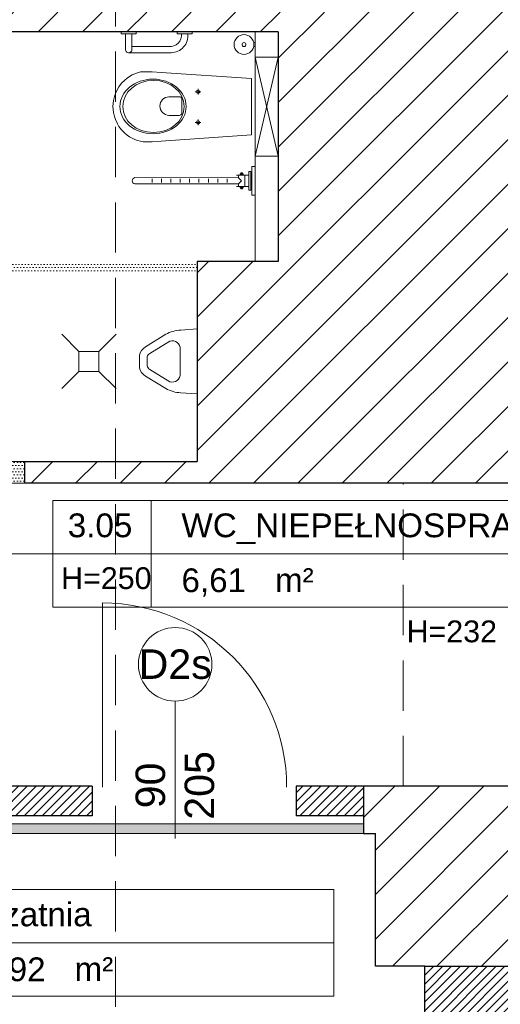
# Model space of a CAD drawing. Header units: millimetres. Extents: x 26866 to 1024070, y -428191 to 408885.
# Tile 30 of 248: x 187773 to 190201, y 251237 to 256210. Entities that reach past the tile are written whole.
import ezdxf

# ---------------------------------------------------------------- set-up
doc = ezdxf.new("R2010")
doc.units = ezdxf.units.MM
doc.header["$LTSCALE"] = 2
doc.linetypes.add('HIDDENX2', pattern=[19.05, 12.7, -6.35])
for name, color, linetype, lineweight in [('0_OPIS', 7, 'Continuous', 13), ('3DPLAN_A_ARMATURA_SANITARNA', 7, 'Continuous', 9), ('3DPLAN_A_DRZWI', 173, 'Continuous', 5), ('3DPLAN_A_TABELKA POMIESZCZEŃ', 7, 'Continuous', 0), ('3DPLAN_A_WYSOKOŚCI ZMIANA', 144, 'HIDDENX2', 5), ('A_STOL_OPIS', 55, 'Continuous', 5), ('A_WYBURZENIA', 6, 'Continuous', 0), ('A_ZESTAWIENIE STOLARKI', 3, 'Continuous', 15), ('AW_CERAMIKA', 6, 'Continuous', 9), ('sanitariaty', 2, 'Continuous', 25)]:
    doc.layers.add(name, color=color, linetype=linetype, lineweight=lineweight)
for name, color, linetype in [('3DPLAN_A_KRESKOWANIE 1', 253, 'Continuous'), ('3DPLAN_A_OPIS', 8, 'Continuous'), ('3DPLAN_A_POMIESZCZENIE NUMER', 100, 'Continuous'), ('3DPLAN_K_NOŚNA', 7, 'Continuous'), ('A_POMIESZCZENIE OPIS', 100, 'Continuous')]:
    doc.layers.add(name, color=color, linetype=linetype)
doc.styles.add('ARIAL', font='arial.ttf')
doc.styles.add('TABEL1', font='txt')
pattern_1 = [(0, (6153.1716, -11332.5662), (0.79375, 1.5875), [0, -1.5875])]
pattern_2 = [(45, (-708.4828, 5623.021), (-2.24506403, 2.24506403), [])]
pattern_3 = [(45, (29206.918, -39107.05), (-11.22532, 11.22532), [])]

# ---------------------------------------------------------------- blocks, each defined once
blk = doc.blocks.new('tabelka dla tp')
at = {"layer": '3DPLAN_A_TABELKA POMIESZCZEŃ'}
for p, q in [((49.7, 54), (49.7, 0)), ((0, 27), (243.13, 27))]:
    blk.add_line(p, q, dxfattribs=at)
blk.add_lwpolyline([(0, 54), (243.13, 54), (243.13, 0), (0, 0)], close=True, dxfattribs=at)
at = {"layer": '3DPLAN_A_POMIESZCZENIE NUMER', "color": 7, "style": 'ARIAL'}
blk.add_attdef('NUMER', (2.23, 35.39), '', height=12, dxfattribs=at)
at = {"layer": 'A_POMIESZCZENIE OPIS', "insert": (112.2, 19.75), "char_height": 12, "width": 36.4122, "attachment_point": 1, "style": 'ARIAL'}
blk.add_mtext('{\\C7;m²}', dxfattribs=at)
at = {"layer": 'A_POMIESZCZENIE OPIS', "color": 7, "style": 'ARIAL'}
for tag, p in [('NAZWA', (51.73, 35.39)), ('POWIERZCHNIA', (51.06, 7.24))]:
    blk.add_attdef(tag, p, '', height=12, dxfattribs=at)
blk = doc.blocks.new('PISUAR')
at = {"layer": '3DPLAN_A_ARMATURA_SANITARNA'}
for p, q in [((0, 0), (0, 16.4)), ((8.28, 15.79), (0, 16.4)), ((23.96, 4.02), (13.76, 10.31)), ((26.06, 7.42), (15.86, 13.72)), ((8.55, 0), (8.55, 6.18)), ((0, 0), (0, -16.4)), ((8.55, 0), (8.55, -6.18)), ((25.2, -2.25), (25.2, 2.25)), ((29.2, -3.15), (29.2, 3.15)), ((23.96, -4.02), (13.76, -10.31)), ((26.06, -7.42), (15.86, -13.72)), ((8.28, -15.79), (0, -16.4))]:
    blk.add_line(p, q, dxfattribs=at)
for centre, radius, start, end in [((7.77, -0.99), 16.79, 61.1926, 88.2676), ((12.69, 6.32), 4.14, 74.9585, 182.0062), ((21.89, 1.07), 7.6, 15.8529, 56.1596), ((22.41, 1.61), 2.87, 12.9538, 57.2359), ((22.41, -1.61), 2.87, 302.7641, 347.0462), ((21.89, -1.07), 7.6, 303.8404, 344.1471), ((12.69, -6.32), 4.14, 177.9938, 285.0415), ((7.77, 0.99), 16.79, 271.7324, 298.8074)]:
    blk.add_arc(centre, radius, start, end, dxfattribs=at)
blk = doc.blocks.new('III pietrooosoo')
at = {"layer": '3DPLAN_A_KRESKOWANIE 1'}
h = blk.add_hatch(dxfattribs=at)
h.set_pattern_fill('ANSI31', color=256, scale=5, style=0)
h.set_pattern_definition(pattern_3)
h.paths.add_polyline_path([(26781.49, -39163.58), (26781.49, -38938.58), (26746.49, -38938.58), (26746.49, -39163.58)])
h.paths.add_polyline_path([(26746.49, -39423.63), (26776.05, -39423.63), (26776.05, -39388.27), (26746.49, -39388.27)])
h.paths.add_polyline_path([(26746.49, -38938.58), (26781.49, -38938.58), (26781.49, -39163.58), (26746.49, -39163.58)])
h.paths.add_polyline_path([(27368.97, -39343.08), (27368.97, -39410.08), (27375.97, -39410.08), (27375.97, -39403.08), (27410.97, -39403.08), (27410.97, -39383.75), (27409.39, -39383.75), (27410, -39383.99, -0.310329), (27410.42, -39384.6), (27410.42, -39387.03, -0.216272), (27410.19, -39387.52), (27409.53, -39388.03, -0.076898), (27409.35, -39388.12, 0.840818), (27409.47, -39388.8), (27410.15, -39388.8), (27410.15, -39388.95), (27409.47, -39388.95, -0.840818), (27409.3, -39387.98, 0.076898), (27409.44, -39387.91), (27410.1, -39387.4, 0.216272), (27410.27, -39387.03), (27410.27, -39384.6, 0.310329), (27409.95, -39384.13), (27408.97, -39383.75), (27408.97, -39315.95), (27410.97, -39315.95), (27410.97, -39109.08), (27396.97, -39109.08), (27396.97, -39304.08), (27326.97, -39304.08), (27326.97, -39321.08), (26829.97, -39321.08), (26829.97, -39251.08), (26809.49, -39251.08), (26809.49, -39321.08), (26781.49, -39321.08), (26781.49, -39387.08), (26810.97, -39387.08), (26810.97, -39343.08)])
h.paths.add_polyline_path([(28444.97, -38740.08), (28444.97, -38698.58), (28212, -38698.58), (28212, -38637.58), (28198.97, -38637.58), (28198.97, -38740.08)])
h.paths.add_polyline_path([(28624.46, -38658.58), (28601.97, -38658.58), (28601.97, -38698.58), (28559.97, -38698.58), (28559.97, -38740.08), (28624.46, -38740.08)])
h.paths.add_polyline_path([(28627.97, -38870.19), (28674.81, -38870.19), (28674.81, -38878.08), (28689.97, -38878.08), (28689.97, -38734.08), (28772.97, -38734.08), (28772.97, -38698.58), (28726.97, -38698.58), (28726.97, -38658.58), (28624.46, -38658.58), (28624.46, -38740.08), (28627.97, -38740.08)])
h.paths.add_polyline_path([(28674.81, -38878.08), (28674.81, -38870.19), (28627.97, -38870.19), (28627.97, -38897.19), (28648.97, -38897.19), (28648.97, -38878.08)])
h.paths.add_polyline_path([(28627.97, -38897.19), (28627.97, -38924.19), (28648.97, -38924.19), (28648.97, -38897.19)])
h.paths.add_polyline_path([(28648.97, -38924.19), (28627.97, -38924.19), (28627.97, -39029.08), (28204.97, -39029.08), (28204.97, -39046.08), (28245.97, -39046.08), (28245.97, -39098.08), (28618.97, -39098.08), (28618.97, -39148.34), (28648.97, -39148.34)])
h.paths.add_polyline_path([(28769.97, -39380.08), (28769.97, -39352.58), (28654.97, -39352.58), (28654.97, -39295.58), (28648.97, -39295.58), (28648.97, -39268.08), (28618.97, -39268.08), (28618.97, -39305.08), (28602.97, -39305.08), (28602.97, -39390.58), (28908.97, -39390.58), (28908.97, -39380.08)])
h.paths.add_polyline_path([(29254.97, -39636.08), (29254.97, -39479.08), (29253.97, -39456.08), (29253.97, -39299.08), (29205.97, -39299.08), (29205.97, -39365.08), (29137.97, -39365.08), (29137.97, -39390.58), (29242.97, -39390.58), (29242.97, -39525.58), (29129.97, -39525.58), (29129.97, -39588.58), (28896.97, -39588.58), (28896.97, -39613.08), (29204.97, -39613.08), (29204.97, -39636.08)])
h.paths.add_polyline_path([(28675.97, -39613.08), (28675.97, -39693.93), (28641.97, -39693.93), (28641.97, -39636.08), (28614.97, -39636.08), (28614.97, -39598.08), (28602.97, -39598.08), (28602.97, -39526.58), (28766.97, -39526.58), (28766.97, -39613.08)])
h.paths.add_polyline_path([(28575.62, -39665.5), (28722.88, -39665.5), (28722.88, -39699.91), (28575.62, -39699.91)], flags=9)
h.paths.add_polyline_path([(28641.97, -39693.93), (28641.97, -39906.08), (28675.97, -39906.08), (28675.97, -39693.93)])
h.paths.add_polyline_path([(29060.97, -38734.08), (29060.97, -38698.58), (28887.97, -38698.58), (28887.97, -38734.08)])
h.paths.add_polyline_path([(29348.97, -38734.08), (29348.97, -38698.58), (29324.97, -38698.58), (29324.97, -38658.58), (29199.97, -38658.58), (29199.97, -38698.58), (29175.97, -38698.58), (29175.97, -38734.08)])
h.paths.add_polyline_path([(29636.97, -38698.58), (29463.97, -38698.58), (29463.97, -38734.08), (29636.97, -38734.08)])
h.paths.add_polyline_path([(29924.97, -38734.08), (29924.97, -38698.58), (29901.97, -38698.58), (29901.97, -38658.58), (29776.97, -38658.58), (29776.97, -38698.58), (29751.97, -38698.58), (29751.97, -38734.08)])
h.paths.add_polyline_path([(30039.97, -38734.08), (30234.97, -38734.08), (30234.97, -38698.58), (30039.97, -38698.58)])
h.paths.add_polyline_path([(30524.97, -38734.08), (30524.97, -38698.58), (30502.97, -38698.58), (30502.97, -38658.58), (30377.97, -38658.58), (30377.97, -38698.58), (30349.97, -38698.58), (30349.97, -38734.08)])
h.paths.add_polyline_path([(30834.97, -38734.08), (30834.97, -38698.58), (30641.97, -38698.58), (30641.97, -38734.08)])
h.paths.add_polyline_path([(31048.97, -38768.58), (31550.97, -38768.58), (31550.97, -38841.08), (31594.97, -38841.08), (31594.97, -38734.08), (31625.97, -38734.08), (31625.97, -38698.58), (31098.97, -38698.58), (31098.97, -38658.58), (30973.97, -38658.58), (30973.97, -38698.58), (30948.97, -38698.58), (30948.97, -38734.08), (31048.97, -38734.08)])
h.paths.add_polyline_path([(31550.97, -39073.08), (31594.97, -39073.08), (31594.97, -39018.08), (31550.97, -39018.08)])
h.paths.add_polyline_path([(31550.97, -39378.08), (31594.97, -39378.08), (31594.97, -39250.08), (31550.97, -39250.08)])
h.paths.add_polyline_path([(31594.97, -39684.08), (31594.97, -39554.08), (31550.97, -39554.08), (31550.97, -39684.08)])
h.paths.add_polyline_path([(31594.97, -39915.08), (31594.97, -39860.08), (31550.97, -39860.08), (31550.97, -39915.08)])
h.paths.add_polyline_path([(31550.97, -40194.08), (30944.97, -40194.08), (30944.97, -40267.58), (30973.97, -40267.58), (30973.97, -40307.58), (31098.97, -40307.58), (31098.97, -40267.58), (31625.97, -40267.58), (31625.97, -40194.08), (31594.97, -40194.08), (31594.97, -40092.08), (31550.97, -40092.08), (31550.97, -40194.08)], is_closed=False)
h.paths.add_polyline_path([(30637.97, -40267.58), (30830.97, -40267.58), (30830.97, -40194.08), (30637.97, -40194.08)])
h.paths.add_polyline_path([(30345.97, -40194.08), (30345.97, -40267.58), (30369.97, -40267.58), (30369.97, -40307.58), (30494.97, -40307.58), (30494.97, -40267.58), (30520.97, -40267.58), (30520.97, -40194.08)])
h.paths.add_polyline_path([(30035.97, -40267.58), (30230.97, -40267.58), (30230.97, -40194.08), (30035.97, -40194.08)])
h.paths.add_polyline_path([(29775.97, -40161.08), (29762.97, -40161.08), (29762.97, -40198.08), (29741.97, -40198.08), (29741.97, -40267.58), (29768.97, -40267.58), (29768.97, -40307.58), (29893.97, -40307.58), (29893.97, -40267.58), (29920.97, -40267.58), (29920.97, -40194.08), (29775.97, -40194.08)])
h.paths.add_polyline_path([(29431.97, -40198.08), (29431.97, -40267.58), (29626.97, -40267.58), (29626.97, -40198.08)])
h.paths.add_polyline_path([(29140.97, -40198.08), (29140.97, -40267.58), (29161.97, -40267.58), (29161.97, -40307.58), (29286.97, -40307.58), (29286.97, -40267.58), (29316.97, -40267.58), (29316.97, -40198.08)])
h.paths.add_polyline_path([(28831.97, -40198.08), (28831.97, -40267.58), (29025.97, -40267.58), (29025.97, -40198.08)])
h.paths.add_polyline_path([(28541.97, -40267.58), (28570.97, -40267.58), (28570.97, -40307.58), (28695.97, -40307.58), (28695.97, -40267.58), (28716.97, -40267.58), (28716.97, -40198.08), (28597.43, -40198.08), (28597.12, -40198.34, -2.544085), (28595.08, -40198.08), (28541.97, -40198.08)])
h.paths.add_polyline_path([(28229.97, -40267.58), (28426.97, -40267.58), (28426.97, -40198.08), (28229.97, -40198.08)])
h.paths.add_polyline_path([(28026.62, -40155.72), (28026.62, -40307.58), (28070.97, -40307.58), (28070.97, -40267.58), (28114.97, -40267.58), (28114.97, -40198.08), (28037.97, -40198.08), (28037.97, -40155.72)])
h.paths.add_polyline_path([(28026.62, -40155.72), (27981.97, -40155.72), (27981.97, -40201.08), (27901.97, -40201.08), (27901.97, -40267.58), (27945.97, -40267.58), (27945.97, -40307.58), (28026.62, -40307.58)])
h.paths.add_polyline_path([(27916.97, -39798.79), (27920.06, -39798.79), (27920.06, -39852.79), (27916.97, -39852.79), (27916.97, -39912.08), (27981.97, -39912.08), (27981.97, -40155.72), (28026.62, -40155.72), (28026.62, -39747.08), (27916.97, -39747.08)])
h.paths.add_polyline_path([(28037.97, -39913.08), (28091.97, -39913.08), (28091.97, -39758.08), (28037.97, -39758.08), (28037.97, -39747.08), (28026.62, -39747.08), (28026.62, -40155.72), (28037.97, -40155.72)])
h.paths.add_polyline_path([(27950.97, -39566.08), (27950.97, -39590.08), (27956.97, -39590.08), (27956.97, -39657.08), (28026.62, -39657.08), (28026.62, -39566.08)])
h.paths.add_polyline_path([(28161.97, -39588.08), (28044.97, -39588.08), (28044.97, -39598.08), (28161.97, -39598.08)])
h.paths.add_polyline_path([(27590.97, -40201.08), (27590.97, -40267.58), (27726.97, -40267.58), (27726.97, -40201.08)])
h.paths.add_polyline_path([(26781.49, -40201.08), (26781.49, -40267.58), (27231.97, -40267.58), (27231.97, -40307.58), (27356.97, -40307.58), (27356.97, -40267.58), (27415.97, -40267.58), (27415.97, -40201.08)])
h.paths.add_polyline_path([(26809.49, -40155.72), (26809.49, -40201.08), (26864.97, -40201.08), (26864.97, -40155.72)])
h.paths.add_polyline_path([(26809.49, -40088.08), (26809.49, -40155.72), (26864.97, -40155.72), (26864.97, -40088.08)])
h.paths.add_polyline_path([(26809.49, -40085.08), (26809.49, -40088.08), (26864.97, -40088.08), (26864.97, -40085.08)])
h.paths.add_polyline_path([(26809.49, -39863.08), (26809.49, -39910.08), (26864.97, -39910.08), (26864.97, -39863.08)])
h.paths.add_polyline_path([(27408.97, -39315.57), (27408.97, -39313.41), (27410.97, -39313.49), (27409.05, -39313.49), (27409.05, -39315.49), (27410.97, -39315.57)], flags=16)
h.paths.add_polyline_path([(28819.95, -39558.91), (28843.99, -39558.91), (28843.99, -39578.91), (28819.95, -39578.91)], flags=24)
h.paths.add_polyline_path([(28614.3, -39470.41), (28614.3, -39446.75), (28634.3, -39446.75), (28634.3, -39470.41)], flags=24)
h.paths.add_polyline_path([(28699.15, -39459.32), (28892.58, -39459.32), (28892.58, -39432.32), (28699.15, -39432.32)])
h.paths.add_polyline_path([(28699.15, -39486.32), (28892.58, -39486.32), (28892.58, -39459.32), (28699.15, -39459.32)])
h.paths.add_polyline_path([(28699.15, -39432.32), (28892.58, -39432.32), (28892.58, -39486.32), (28699.15, -39486.32)])
h.paths.add_polyline_path([(31282.92, -38730.77), (31332.19, -38730.77), (31332.19, -38753), (31282.92, -38753)], flags=24)
h.paths.add_polyline_path([(31048.16, -38730.77), (31088.89, -38730.77), (31088.89, -38753), (31048.16, -38753)], flags=24)
h.paths.add_polyline_path([(31265.16, -38739.9, 1), (31262.75, -38738.09, 1)], flags=16)
h.paths.add_polyline_path([(28712.1, -39463.64), (28749.15, -39463.64), (28749.15, -39484.06), (28712.1, -39484.06)], flags=8)
h.paths.add_polyline_path([(28712.64, -39435.93), (28779.46, -39435.93), (28779.46, -39457.46), (28712.64, -39457.46)], flags=8)
h.paths.add_polyline_path([(28654.68, -39435.89), (28689.53, -39435.89), (28689.53, -39454.15), (28654.68, -39454.15)], flags=8)
h.paths.add_polyline_path([(28758.66, -39460.57), (28782.82, -39460.57), (28782.82, -39484.57), (28758.66, -39484.57)], flags=8)
h.paths.add_polyline_path([(28699.15, -39460.89), (28699.15, -39483.13), (28699.62, -39483.13), (28699.62, -39460.89)], flags=8)
h = blk.add_hatch(dxfattribs=at)
h.set_pattern_fill('ANSI31', color=256, scale=5, style=0)
h.set_pattern_definition(pattern_3)
h.paths.add_polyline_path([(27439.97, -38698.58), (27418.47, -38698.58), (27418.47, -38658.58), (27293.47, -38658.58), (27293.47, -38698.58), (26781.49, -38698.58), (26781.49, -38742.08), (26809.49, -38742.08), (26809.49, -38851.08), (26829.97, -38851.08), (26829.97, -38742.08), (26950.25, -38742.08, -0.109169), (26950.9, -38742.08), (27348.97, -38742.08), (27348.97, -38942.08), (27396.97, -38942.08), (27396.97, -39006.08), (27410.97, -39006.08), (27410.97, -38745.08), (27439.97, -38745.08), (27439.97, -38698.58)], is_closed=False)
h.paths.add_polyline_path([(26809.49, -39026.08), (26809.49, -39076.08), (26829.97, -39076.08), (26829.97, -39026.08), (26809.49, -39026.08)], is_closed=False)
h.paths.add_polyline_path([(27591.99, -38748.08), (27747.96, -38748.08), (27747.96, -38698.58), (27559.97, -38698.58), (27559.97, -38788.08), (27572.96, -38788.08), (27572.96, -38748.08), (27590.28, -38748.08, -0.310233), (27591.99, -38748.08)], is_closed=False)
h.paths.add_polyline_path([(27907.97, -39185.08), (27907.97, -39301.08), (27866.97, -39301.08), (27866.97, -39402.08), (27779.73, -39402.08), (27779.73, -39413.08), (28026.62, -39413.08), (28026.62, -38698.58), (28014.47, -38698.58), (28014.47, -38658.58), (27889.47, -38658.58), (27889.47, -38698.58), (27862.96, -38698.58), (27862.96, -38748.08), (27900.96, -38748.08), (27900.96, -38901.08), (27948.96, -38901.08), (27948.96, -39175.08), (27593.96, -39175.08), (27593.96, -39157.08), (27572.96, -39157.08), (27572.96, -39151.08), (27559.97, -39151.08), (27559.97, -39198.08), (27575.97, -39198.08), (27575.97, -39185.08), (27907.97, -39185.08)], is_closed=False)
h.paths.add_polyline_path([(28073.97, -38740.08), (28073.97, -38637.58), (28062.49, -38637.58), (28062.49, -38698.58), (28026.62, -38698.58), (28026.62, -39413.08), (28068.97, -39413.08), (28068.97, -39162.08), (28042.97, -39162.08), (28042.97, -39046.08), (28074.97, -39046.08), (28074.97, -39029.08), (28046.47, -39029.08), (28046.47, -38740.08), (28073.97, -38740.08)], is_closed=False)
at = {"layer": '3DPLAN_A_OPIS', "lineweight": 0, "transparency": 33554687}
h = blk.add_hatch(dxfattribs=at)
h.set_pattern_fill('ANSI31', color=1)
h.set_pattern_definition(pattern_2)
h.paths.add_polyline_path([(27460, -39581.08), (27460, -39566.08), (27447.97, -39566.08), (27447.97, -39581.08), (27460, -39581.08)], is_closed=False)
h.paths.add_polyline_path([(27813.97, -39581.08), (27813.97, -39566.08), (27563, -39566.08), (27563, -39581.08), (27590.97, -39581.08), (27590.97, -39585.08), (27605.97, -39585.08), (27605.97, -39581.08), (27813.97, -39581.08)], is_closed=False)
h.paths.add_polyline_path([(27605.97, -39585.08), (27590.97, -39585.08), (27590.97, -39590.08), (27605.97, -39590.08), (27605.97, -39585.08)], is_closed=False)
h.paths.add_polyline_path([(27605.97, -39626.45), (27605.97, -39590.08), (27590.97, -39590.08), (27590.97, -39626.45), (27605.97, -39626.45)], is_closed=False)
h.paths.add_polyline_path([(27950.97, -39581.08), (27950.97, -39566.08), (27916.97, -39566.08), (27916.97, -39581.08), (27950.97, -39581.08)], is_closed=False)
h.paths.add_polyline_path([(27827.65, -39770.08), (27827.65, -39785.08), (27916.97, -39785.08), (27916.97, -39770.08), (27827.65, -39770.08)], is_closed=False)
h.paths.add_polyline_path([(27724.65, -39785.08), (27724.65, -39770.08), (27605.97, -39770.08), (27605.97, -39716.45), (27590.97, -39716.45), (27590.97, -40088.08), (27605.97, -40088.08), (27605.97, -39785.08), (27724.65, -39785.08)], is_closed=False)
h.paths.add_polyline_path([(27605.97, -40088.08), (27590.97, -40088.08), (27590.97, -40155.72), (27605.97, -40155.72), (27605.97, -40088.08)], is_closed=False)
h.paths.add_polyline_path([(27605.97, -40155.72), (27590.97, -40155.72), (27590.97, -40201.08), (27605.97, -40201.08), (27605.97, -40155.72)], is_closed=False)
h = blk.add_hatch(dxfattribs=at)
h.set_pattern_fill('ANSI31', color=1)
h.set_pattern_definition(pattern_2)
h.paths.add_polyline_path([(27981.97, -39657.08), (27981.97, -39747.08), (28037.97, -39747.08), (28037.97, -39657.08), (27981.97, -39657.08)], is_closed=False)
h.paths.add_polyline_path([(28000.46, -39735.98, 1), (27997.44, -39735.98, 1), (28000.46, -39735.98, 1)], is_closed=False, flags=16)
at = {"layer": 'A_WYBURZENIA', "transparency": 33554687}
h = blk.add_hatch(dxfattribs=at)
h.set_pattern_fill('DOTS', color=256)
h.set_pattern_definition([(0, (12380.1834, -19325.6311), (0.79375, 1.5875), [0, -1.5875])])
h.paths.add_polyline_path([(27770.87, -39301.08, -0.017711), (27772.18, -39306.08), (27866.97, -39306.08), (27866.97, -39301.08), (27770.87, -39301.08)], is_closed=False)
h.paths.add_polyline_path([(27734.97, -39301.08), (27734.97, -39306.08), (27772.18, -39306.08, 0.017711), (27770.87, -39301.08), (27734.97, -39301.08)], is_closed=False)
h = blk.add_hatch(dxfattribs=at)
h.set_pattern_fill('DOTS', color=256)
h.set_pattern_definition(pattern_1)
h.paths.add_polyline_path([(27779.73, -39413.08), (27779.73, -39402.08), (27764.87, -39402.08), (27764.87, -39413.08), (27779.73, -39413.08)], is_closed=False)
h.paths.add_polyline_path([(27676.73, -39413.08), (27764.87, -39413.08), (27764.87, -39402.08), (27676.73, -39402.08), (27676.73, -39413.08)], is_closed=False)
h = blk.add_hatch(dxfattribs=at)
h.set_pattern_fill('DOTS', color=256)
h.set_pattern_definition(pattern_1)
h.paths.add_polyline_path([(27950.97, -39585.08), (27447.97, -39585.08), (27447.97, -39590.08), (27950.97, -39590.08), (27950.97, -39585.08)], is_closed=False)
at = {"layer": '3DPLAN_A_DRZWI'}
blk.add_line((27819.17, -39566.58), (27819.17, -39473.58), dxfattribs=at)
blk.add_arc((27819.17, -39566.58), 93, 0, 90, dxfattribs=at)
at = {"layer": '3DPLAN_A_OPIS', "color": 1, "lineweight": 30}
for p, q in [((27813.97, -39566.08), (27563, -39566.08)), ((27813.97, -39566.08), (27813.97, -39581.08)), ((27916.97, -39566.08), (27916.97, -39581.08)), ((27950.97, -39566.08), (27916.97, -39566.08)), ((27813.97, -39581.08), (27605.97, -39581.08)), ((27950.97, -39581.08), (27916.97, -39581.08))]:
    blk.add_line(p, q, dxfattribs=at)
blk.add_lwpolyline([(27981.97, -39657.08), (28037.97, -39657.08), (28037.97, -39747.08), (27981.97, -39747.08)], close=True, dxfattribs=at)
at = {"layer": '3DPLAN_A_TABELKA POMIESZCZEŃ', "ltscale": 0.5}
blk.add_line((27794.1, -39448.75), (27764.87, -39448.75), dxfattribs=at)
at = {"layer": '3DPLAN_A_WYSOKOŚCI ZMIANA'}
for p, q in [((27825.7, -40630.13), (27825.7, -38304.94)), ((27970.97, -39566.08), (27970.97, -39413.08)), ((27981.97, -39747.08), (27981.97, -39657.08))]:
    blk.add_line(p, q, dxfattribs=at)
at = {"layer": '3DPLAN_K_NOŚNA'}
for p, q in [((27907.97, -39185.08), (27575.97, -39185.08)), ((27907.97, -39185.08), (27907.97, -39301.08)), ((27866.97, -39301.08), (27866.97, -39402.08)), ((27907.97, -39301.08), (27866.97, -39301.08)), ((27779.73, -39402.08), (27779.73, -39413.08)), ((27779.73, -39402.08), (27866.97, -39402.08)), ((28068.97, -39413.08), (27779.73, -39413.08)), ((27950.97, -39566.08), (27950.97, -39590.08)), ((28044.97, -39566.08), (27950.97, -39566.08)), ((27950.97, -39590.08), (27956.97, -39590.08)), ((27956.97, -39657.08), (27956.97, -39590.08)), ((27981.97, -39657.08), (27956.97, -39657.08)), ((27981.97, -39657.08), (28037.97, -39657.08))]:
    blk.add_line(p, q, dxfattribs=at)
at = {"layer": 'A_STOL_OPIS'}
blk.add_line((27855.88, -39523.14), (27855.88, -39592.59), dxfattribs=at)
at = {"layer": 'A_WYBURZENIA', "transparency": 33554687}
for points in [[(27676.73, -39413.08), (27779.73, -39413.08), (27779.73, -39402.08), (27676.73, -39402.08)], [(27447.97, -39585.08), (27950.97, -39585.08), (27950.97, -39590.08), (27447.97, -39590.08)]]:
    blk.add_lwpolyline(points, close=True, dxfattribs=at)
at = {"layer": 'A_ZESTAWIENIE STOLARKI', "ltscale": 0.25}
blk.add_circle((27855.88, -39504.57), 18.58, dxfattribs=at)
at = {"layer": 'AW_CERAMIKA', "ltscale": 0.5}
blk.add_line((27896.23, -39301.08), (27896.23, -39185.08), dxfattribs=at)
at = {"layer": 'sanitariaty', "color": 8, "lineweight": 0}
for p, q in [((27830.8, -39194.05), (27830.8, -39186.04)), ((27833.96, -39194.05), (27833.96, -39186.04)), ((27853.77, -39192.47), (27833.96, -39192.47)), ((27895.53, -39190.51), (27896.23, -39190.51)), ((27895.53, -39192.51), (27896.23, -39192.51)), ((27853.92, -39195.63), (27832.24, -39195.63)), ((27907.97, -39247.84), (27896.23, -39197.84)), ((27896.23, -39247.84), (27907.97, -39197.84)), ((27896.23, -39197.84), (27896.23, -39247.84)), ((27907.97, -39197.84), (27896.23, -39197.84)), ((27830.43, -39209.43), (27828.82, -39211.07)), ((27831.59, -39208.47), (27830.43, -39209.43)), ((27832.83, -39207.62), (27831.59, -39208.47)), ((27834.13, -39206.87), (27832.83, -39207.62)), ((27835.49, -39206.24), (27834.13, -39206.87)), ((27836.89, -39205.72), (27835.49, -39206.24)), ((27838.34, -39205.33), (27836.89, -39205.72)), ((27839.73, -39205.37), (27838.34, -39205.33)), ((27844.28, -39205.32), (27839.73, -39205.37)), ((27848.72, -39205.69), (27844.28, -39205.32)), ((27894.42, -39208.58), (27848.72, -39205.69)), ((27894.42, -39237.1), (27894.42, -39208.58)), ((27826.7, -39214.13), (27825.65, -39216.3)), ((27827.48, -39212.84), (27826.7, -39214.13)), ((27828.82, -39211.07), (27827.48, -39212.84)), ((27867.44, -39215.35), (27867.44, -39213.87)), ((27825.17, -39217.77), (27824.7, -39219.82)), ((27825.65, -39216.3), (27825.17, -39217.77)), ((27857.91, -39217.9), (27852.65, -39217.9)), ((27859.21, -39226.34), (27859.21, -39218.84)), ((27867.44, -39215.35), (27866.01, -39215.35)), ((27867.44, -39215.35), (27868.88, -39215.35)), ((27867.44, -39215.35), (27867.44, -39216.76)), ((27824.5, -39221.32), (27824.43, -39222.84)), ((27824.5, -39224.36), (27824.43, -39222.84)), ((27824.7, -39219.82), (27824.5, -39221.32)), ((27824.7, -39225.86), (27824.5, -39224.36)), ((27825.17, -39227.91), (27824.7, -39225.86)), ((27825.65, -39229.38), (27825.17, -39227.91)), ((27826.7, -39231.55), (27825.65, -39229.38)), ((27857.91, -39227.28), (27852.65, -39227.28)), ((27867.44, -39230.85), (27867.44, -39229.37)), ((27827.48, -39232.84), (27826.7, -39231.55)), ((27828.82, -39234.61), (27827.48, -39232.84)), ((27867.44, -39230.85), (27866.01, -39230.85)), ((27867.44, -39230.85), (27868.88, -39230.85)), ((27867.44, -39230.85), (27867.44, -39232.26)), ((27830.43, -39236.25), (27828.82, -39234.61)), ((27831.59, -39237.21), (27830.43, -39236.25)), ((27832.83, -39238.06), (27831.59, -39237.21)), ((27834.13, -39238.81), (27832.83, -39238.06)), ((27835.49, -39239.44), (27834.13, -39238.81)), ((27894.42, -39237.1), (27848.72, -39240.33)), ((27836.89, -39239.96), (27835.49, -39239.44)), ((27838.34, -39240.35), (27836.89, -39239.96)), ((27839.73, -39240.61), (27838.34, -39240.35)), ((27844.28, -39240.66), (27839.73, -39240.61)), ((27848.72, -39240.33), (27844.28, -39240.66)), ((27907.97, -39247.84), (27896.23, -39247.84)), ((27887.88, -39258.76), (27835.53, -39258.75)), ((27889.08, -39256.77), (27889.08, -39257.24)), ((27889.83, -39256.77), (27889.83, -39257.24)), ((27887.88, -39261.91), (27835.53, -39261.9)), ((27844.18, -39261.25), (27844.18, -39259.35)), ((27848.92, -39261.25), (27848.92, -39259.35)), ((27853.67, -39261.25), (27853.67, -39259.35)), ((27858.41, -39261.25), (27858.41, -39259.35)), ((27863.16, -39261.25), (27863.16, -39259.35)), ((27867.9, -39261.25), (27867.9, -39259.35)), ((27872.65, -39261.25), (27872.65, -39259.35)), ((27877.4, -39261.25), (27877.4, -39259.35)), ((27882.14, -39261.25), (27882.14, -39259.35)), ((27889.08, -39263.93), (27889.08, -39263.46)), ((27889.83, -39263.93), (27889.83, -39263.46)), ((27798.55, -39337.86), (27807.27, -39346.58)), ((27817.27, -39346.58), (27825.99, -39337.86)), ((27798.55, -39365.3), (27807.27, -39356.58)), ((27817.27, -39356.58), (27825.99, -39365.3))]:
    blk.add_line(p, q, dxfattribs=at)
for points in [[(27836.21, -39185.08), (27836.21, -39186.04), (27828.53, -39186.04), (27828.53, -39185.08)], [(27864.53, -39185.08), (27864.53, -39186.04), (27856.86, -39186.04), (27856.86, -39185.08)], [(27896.23, -39267.59), (27894.59, -39267.59), (27894.59, -39253.08), (27896.23, -39253.08)], [(27890.16, -39256.77), (27888.74, -39256.77), (27888.74, -39257.25), (27890.16, -39257.25)], [(27889.83, -39257.24), (27889.08, -39257.24), (27889.08, -39257.52), (27889.83, -39257.52)], [(27893.06, -39263.18), (27891.01, -39263.18), (27891.01, -39257.52), (27893.06, -39257.52)], [(27894.02, -39265.08), (27893.07, -39265.08), (27893.07, -39255.59), (27894.02, -39255.59)], [(27894.02, -39264.48), (27894.59, -39264.48), (27894.59, -39256.25), (27894.02, -39256.25)], [(27890.16, -39263.93), (27888.74, -39263.93), (27888.74, -39263.45), (27890.16, -39263.45)], [(27889.83, -39263.46), (27889.08, -39263.46), (27889.08, -39263.18), (27889.83, -39263.18)], [(27807.27, -39346.58), (27817.27, -39346.58), (27817.27, -39356.58), (27807.27, -39356.58)]]:
    blk.add_lwpolyline(points, close=True, dxfattribs=at)
blk.add_lwpolyline([(27891.01, -39263.18), (27886.9, -39263.18), (27887.88, -39263.18), (27887.88, -39261.91), (27889.41, -39260.38), (27887.88, -39258.76), (27887.88, -39257.52), (27886.9, -39257.52), (27891.01, -39257.52), (27891.01, -39263.18)], dxfattribs=at)
for radius in [5, 1]:
    blk.add_circle((27890.63, -39191.51), radius, dxfattribs=at)
for centre, radius, start, end in [((27853.2, -39186.56), 5.93, 264.5135, 5.0275), ((27853.72, -39187.02), 8.61, 270.0121, 6.6114), ((27832.38, -39194.05), 1.58, 174.0346, 0.1256), ((27852.88, -39222.59), 4.7, 92.8022, 267.1978), ((27858.03, -39219.09), 1.2, 12.2339, 95.8899), ((27858.03, -39226.08), 1.2, 264.1101, 347.7661), ((27835.78, -39260.32), 1.6, 99.0986, 260.9014), ((27889.45, -39256.76), 0.522, 0.7068, 181.5898), ((27889.45, -39263.94), 0.522, 178.4102, 359.2932)]:
    blk.add_arc(centre, radius, start, end, dxfattribs=at)
at = {"layer": 'sanitariaty', "color": 8, "lineweight": 0, "extrusion": (0, 0, -1)}
for centre, major_axis, ratio in [((27844.67, -39222.79), (-16.75, 0), 0.823529), ((27844.92, -39222.79), (-15.54, 0), 0.845174)]:
    blk.add_ellipse(centre, major_axis=major_axis, ratio=ratio, dxfattribs=at)
for centre in [(27867.44, -39215.35), (27867.44, -39230.85)]:
    blk.add_ellipse(centre, major_axis=(0.599, 0.599), ratio=1, start_param=5.497787, end_param=11.780972, dxfattribs=at)
at = {"layer": '3DPLAN_A_TABELKA POMIESZCZEŃ', "ltscale": 0.5}
ref = blk.add_blockref('tabelka dla tp', (27794.1, -39475.75), dxfattribs=at)
ref.add_attrib('NUMER', '3.05', (27801.62, -39440.36), dxfattribs={"layer": '3DPLAN_A_POMIESZCZENIE NUMER', "color": 0, "height": 12, "style": 'ARIAL'})
ref.add_attrib('NAZWA', 'WC_NIEPEŁNOSPRAWNY_MĘSKI', (27859.05, -39440.36), dxfattribs={"layer": 'A_POMIESZCZENIE OPIS', "color": 0, "height": 12, "style": 'ARIAL'})
ref.add_attrib('POWIERZCHNIA', '6,61', (27859.05, -39468.11), dxfattribs={"layer": 'A_POMIESZCZENIE OPIS', "color": 0, "height": 12, "style": 'ARIAL'})
ref = blk.add_blockref('tabelka dla tp', (27692.84, -39672.25), dxfattribs=at)
ref.add_attrib('NUMER', '3.08', (27700.37, -39636.86), dxfattribs={"layer": '3DPLAN_A_POMIESZCZENIE NUMER', "color": 0, "height": 12, "style": 'ARIAL'})
ref.add_attrib('NAZWA', 'Szatnia', (27757.8, -39636.86), dxfattribs={"layer": 'A_POMIESZCZENIE OPIS', "color": 0, "height": 12, "style": 'ARIAL'})
ref.add_attrib('POWIERZCHNIA', '6,92', (27757.8, -39664.61), dxfattribs={"layer": 'A_POMIESZCZENIE OPIS', "color": 0, "height": 12, "style": 'ARIAL'})
at = {"layer": 'sanitariaty', "color": 8, "lineweight": 0, "rotation": 180}
blk.add_blockref('PISUAR', (27866.97, -39351.58), dxfattribs=at)
at = {"layer": '3DPLAN_A_OPIS', "color": 1, "lineweight": 30, "style": 'ARIAL'}
blk.add_attdef('31,21M2', (31149.87, -39031.42), '', height=12, dxfattribs=at)
at = {"layer": '3DPLAN_A_TABELKA POMIESZCZEŃ', "color": 7, "ltscale": 0.5, "char_height": 11, "width": 59.2068, "attachment_point": 1, "style": 'ARIAL'}
for s, insert in [('H=250', (27798.22, -39455.54)), ('H=232', (27972.73, -39482.42))]:
    blk.add_mtext(s, dxfattribs=dict(at, insert=insert))
at = {"layer": '3DPLAN_A_TABELKA POMIESZCZEŃ', "ltscale": 0.5, "style": 'ARIAL'}
blk.add_attdef('REJESTRACJA', (28148.53, -39789.87), '', height=12, dxfattribs=at)
at = {"layer": 'A_STOL_OPIS', "ltscale": 0.2, "insert": (27835.87, -39594.9), "char_height": 14.872, "attachment_point": 1, "rotation": 90, "style": 'TABEL1'}
blk.add_mtext_dynamic_manual_height_columns('\\pxqc;{\\fArial|b0|i0|c238|p34;90\\P205}', width=58.3206, gutter_width=80, heights=[0], dxfattribs=at)
at = {"layer": 'A_ZESTAWIENIE STOLARKI', "ltscale": 0.2, "insert": (27855.88, -39504.57), "char_height": 14.872, "attachment_point": 5, "style": 'TABEL1'}
blk.add_mtext_dynamic_manual_height_columns('{\\fArial|b0|i0|c238|p34;D2s}', width=58.3206, gutter_width=80, heights=[0], dxfattribs=at)

msp = doc.modelspace()

# ---------------------------------------------------------------- block references
at = {"layer": '0_OPIS', "xscale": 10, "yscale": 10, "zscale": 10}
msp.add_blockref('III pietrooosoo', (-90000, 648000), dxfattribs=at)

doc.saveas('drawing.dxf')
